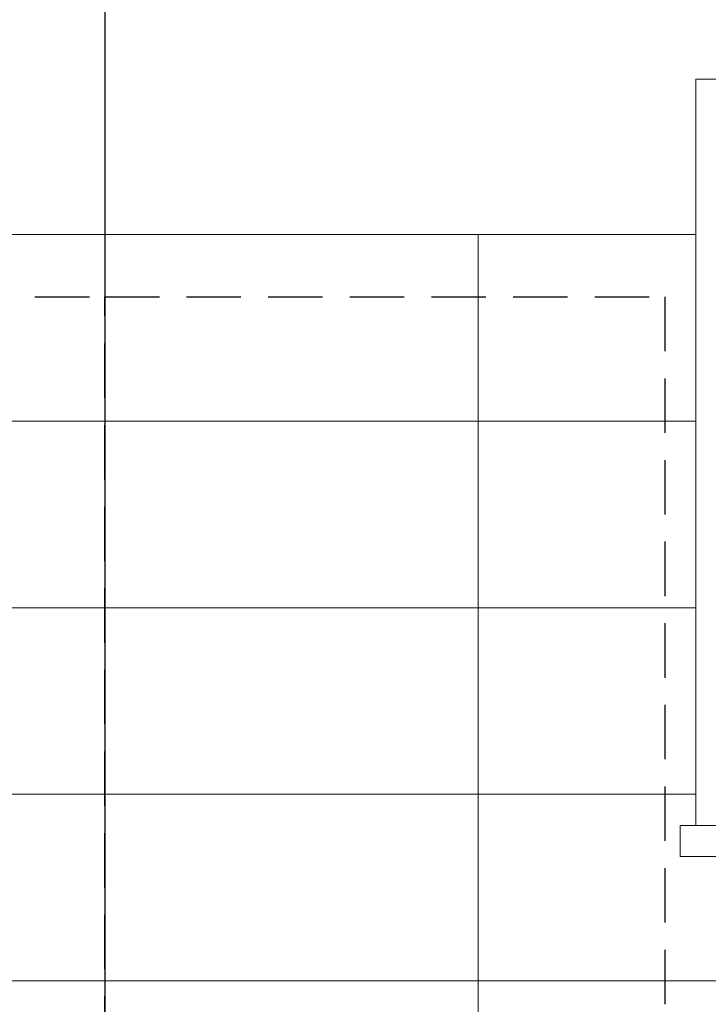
# Model space of a CAD drawing. Header units: inches. Extents: x 0 to 77643, y -44170 to 0.
# Tile 40 of 159: x 68511 to 68622, y -43030 to -42872. Entities that reach past the tile are written whole.
import ezdxf

# ---------------------------------------------------------------- set-up
doc = ezdxf.new("R2010")
doc.units = ezdxf.units.IN
doc.header["$MEASUREMENT"] = 0
doc.linetypes.add('HIDDEN', pattern=[0.375, 0.25, -0.125])
doc.layers.get('0').update_dxf_attribs({"lineweight": 0})
for name, color, linetype, lineweight in [('p--kafelki', 251, 'Continuous', 13), ('p--łazienka NP', 150, 'Continuous', 25), ('p--ściana rozwinięcie', 9, 'Continuous', 25)]:
    doc.layers.add(name, color=color, linetype=linetype, lineweight=lineweight)

msp = doc.modelspace()

# ---------------------------------------------------------------- linework, layer by layer
at = {"color": 0}
for points in [[(68619.78369, -43001.48684), (68699.78369, -43001.48684), (68699.78369, -42881.48684), (68619.78369, -42881.48684)], [(68617.28369, -43006.48684), (68702.28369, -43006.48684), (68702.28369, -43001.48684), (68617.28369, -43001.48684)]]:
    msp.add_lwpolyline(points, close=True, dxfattribs=at)
at = {"layer": 'p--kafelki', "linetype": 'Continuous'}
for p, q in [((68071.53369, -42906.48684), (68619.78369, -42906.48684)), ((68584.78369, -42906.48684), (68584.78369, -43116.48684)), ((68181.48369, -42936.48684), (68619.78369, -42936.48684)), ((68367.98225, -42966.48684), (68619.78369, -42966.48684)), ((68373.53225, -42996.48684), (68619.78369, -42996.48684)), ((68367.98225, -43026.48684), (68978.03369, -43026.48684))]:
    msp.add_line(p, q, dxfattribs=at)
at = {"layer": 'p--łazienka NP', "linetype": 'HIDDEN', "ltscale": 35}
for points in [[(68524.78369, -43116.48684), (68434.78369, -43116.48684), (68434.78369, -42916.48684), (68524.78369, -42916.48684)], [(68614.78369, -43116.48684), (68524.78369, -43116.48684), (68524.78369, -42916.48684), (68614.78369, -42916.48684)]]:
    msp.add_lwpolyline(points, close=True, dxfattribs=at)
at = {"layer": 'p--ściana rozwinięcie', "lineweight": 30, "ltscale": 35}
msp.add_line((68524.78369, -42825.48684), (68524.78369, -43116.48684), dxfattribs=at)

doc.saveas('drawing.dxf')
